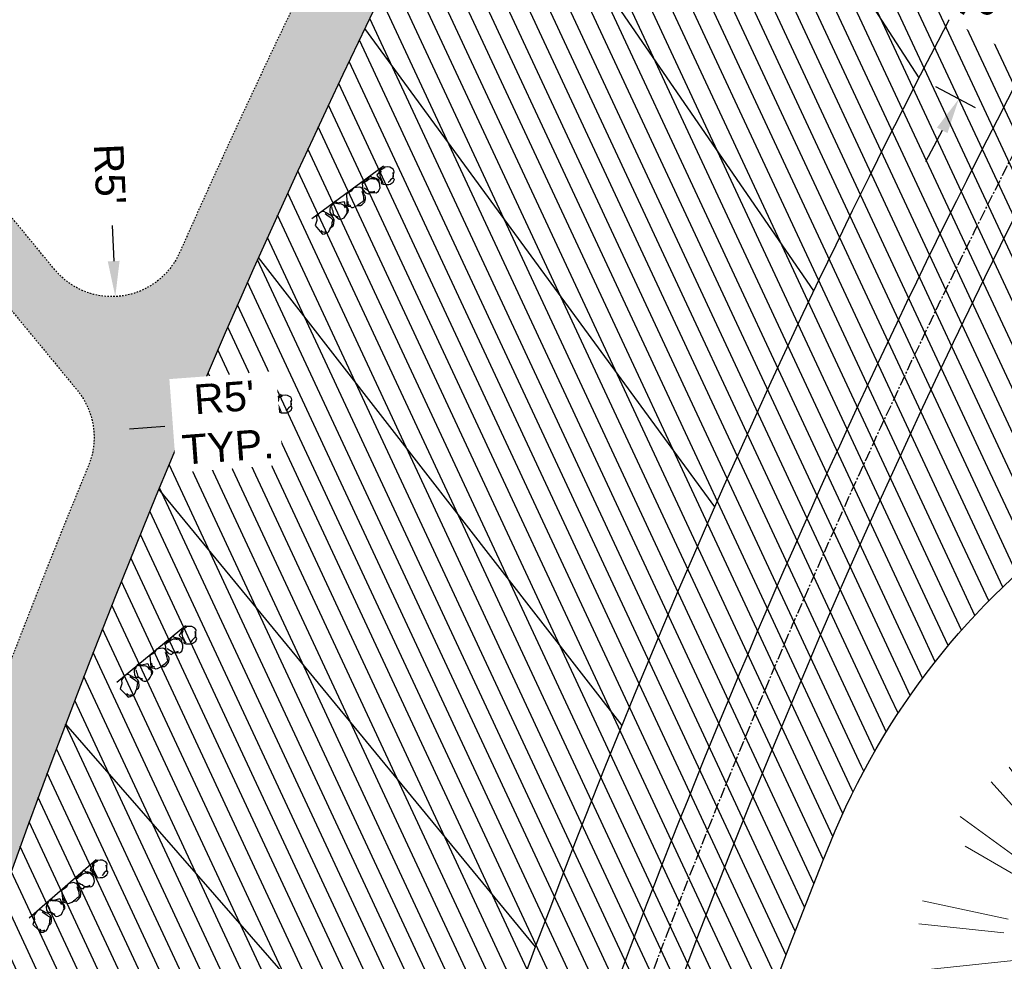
# Model space of a CAD drawing. Header units: feet. Extents: x 1133447 to 1140710, y 647622 to 649877.
# Tile 34 of 84: x 1134536 to 1134603, y 648955 to 649019. Entities that reach past the tile are written whole.
import ezdxf
from ezdxf.lldxf.tags import DXFTag

# ---------------------------------------------------------------- set-up
doc = ezdxf.new("R2010")
doc.units = ezdxf.units.FT
doc.header["$MEASUREMENT"] = 0
doc.linetypes.add('CENTER2', pattern=[1.125, 0.75, -0.125, 0.125, -0.125])
doc.linetypes.add('RAD', pattern=[0.13, 0.08, -0.05])
for name, color, linetype in [('-BARRIERROCK', 6, 'Continuous'), ('C-PRKG-ASPH', 8, 'Continuous'), ('C-PRKG-STRP', 136, 'Continuous'), ('C-PRKG-WHEL-STOP', 9, 'Continuous'), ('C-ROAD-ASPHALT', 1, 'Continuous'), ('C-ROAD-CNTR', 1, 'CENTER2'), ('C-SWLK-GRVL', 6, 'RAD'), ('C-SWLK-GRVL-PATT', 8, 'Continuous'), ('C-UTIL-WATER-MEP', 7, 'WATER (.5x)'), ('G-TEXT-ST02', 2, 'Continuous'), ('G-XREF', 7, 'Continuous'), ('L-BARRIERROCK', 6, 'Continuous')]:
    doc.layers.add(name, color=color, linetype=linetype)
doc.layers.add('V-SITE-VEGE', color=8, linetype='Continuous', lineweight=18)
doc.styles.add('Normal', font='arial.ttf', dxfattribs={"height": 0.1})
doc.styles.get("Standard").update_dxf_attribs({"font": 'arial.ttf'})
tags = doc.linetypes.add('WATER (.5x)', pattern='A,0.75,-0.2,["W",Standard,S=0.08,R=0,X=-0.1,Y=-0.04],-0.05', length=1).pattern_tags.tags
tags[6] = DXFTag(74, 10)
doc.dimstyles.new('Plan', dxfattribs={"dimscale": 20, "dimtxt": 0.1, "dimasz": 0.12, "dimexe": 0.0625, "dimexo": 0.0625, "dimgap": 0.08, "dimtad": 0, "dimdec": 0, "dimzin": 0, "dimdsep": 46, "dimtxsty": 'Normal', "dimcen": 0, "dimclrd": 256, "dimclre": 256, "dimclrt": 256, "dimaunit": 1, "dimadec": 4, "dimazin": 0, "dimtfac": 1, "dimtdec": 0, "dimtofl": 0, "dimtmove": 0, "dimatfit": 3, "dimfxl": 1, "dimtfill": 1, "dimtolj": 1, "dimtzin": 0, "dimlwd": -1, "dimlwe": -1, "dimarcsym": 0})
pattern_1 = [(115, (0, 0), (-1.132884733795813, -0.5282728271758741), [])]

# ---------------------------------------------------------------- blocks, each defined once
blk = doc.blocks.new('V-SITE-VEGE-Coniferious Tree 2')
at = {"color": 0, "linetype": 'ByBlock'}
for p, q in [((-0.0574950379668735, 0.2703678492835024), (-0.1039851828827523, 0.4890788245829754)), ((-0.0003172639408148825, 0.0025937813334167), (-0.05229705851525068, 0.4972664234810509)), ((-3.601054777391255e-05, 0.2219193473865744), (-3.601054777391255e-05, 0.5000060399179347)), ((0.02890183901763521, 0.2753366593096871), (0.05222503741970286, 0.4972664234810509)), ((0.0571938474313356, 0.2692740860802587), (0.1039131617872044, 0.4890788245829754)), ((-0.06264093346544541, 0.1926377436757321), (-0.1545378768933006, 0.4755369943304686)), ((-0.1460065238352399, 0.2528363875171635), (-0.2500390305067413, 0.4330260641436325)), ((0.06850648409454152, 0.2109817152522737), (0.1382469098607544, 0.425630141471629)), ((0.139142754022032, 0.2410654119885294), (0.2499670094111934, 0.4330260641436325)), ((-0.07913071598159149, 0.1088658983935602), (-0.2939353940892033, 0.4045257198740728)), ((0.1868724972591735, 0.2572635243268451), (0.2938633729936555, 0.4045257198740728)), ((-0.1756943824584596, 0.1950752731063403), (-0.3346129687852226, 0.3715878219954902)), ((0.09777767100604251, 0.108636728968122), (0.3345409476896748, 0.3715878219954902)), ((-0.2201011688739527, 0.1598873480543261), (-0.4045617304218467, 0.2938993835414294)), ((0.1919663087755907, 0.1728666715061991), (0.3115823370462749, 0.2805763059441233)), ((0.2487690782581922, 0.143647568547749), (0.4329900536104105, 0.2500030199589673)), ((-0.2844040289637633, 0.1641894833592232), (-0.393144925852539, 0.2269610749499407)), ((0.2658942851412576, 0.1183972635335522), (0.4567507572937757, 0.2033670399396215)), ((-0.0009318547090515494, -0.0006770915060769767), (0.2349564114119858, 0.1707208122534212)), ((-0.2961437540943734, 0.06292784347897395), (-0.4891148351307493, 0.1039491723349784)), ((-0.01992166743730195, 0.008854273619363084), (-0.2318825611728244, 0.1032199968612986)), ((0.2872695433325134, 0.06106323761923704), (0.3884790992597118, 0.08257391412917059)), ((-0.3060292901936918, 0.03215663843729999), (-0.4973024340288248, 0.05226104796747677)), ((0.173080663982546, 0.01818771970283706), (0.497230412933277, 0.05226104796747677)), ((0.3024988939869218, 0), (0.4999700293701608, 0)), ((0.01849546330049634, -0.008260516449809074), (0.2719985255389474, -0.1211160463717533)), ((-0.2182782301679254, -0.02292736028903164), (-0.4973024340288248, -0.05226104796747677)), ((-0.02300503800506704, -0.02554197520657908), (-0.2137781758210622, -0.2373882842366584)), ((-0.302185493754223, -0.0642195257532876), (-0.4891148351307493, -0.1039491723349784)), ((0.2936342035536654, -0.06241742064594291), (0.4274066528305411, -0.09084484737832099)), ((0.2891445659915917, -0.09395946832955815), (0.4755009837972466, -0.1545018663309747)), ((-0.2881436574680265, -0.1282723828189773), (-0.4568227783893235, -0.2033670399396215)), ((-0.1320480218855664, -0.1188660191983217), (-0.3716238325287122, -0.3345769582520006)), ((0.1143820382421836, -0.1271057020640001), (0.2718110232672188, -0.301920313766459)), ((0.04781873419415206, -0.1473038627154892), (0.1192466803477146, -0.3671294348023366)), ((0.2555295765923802, -0.1475434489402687), (0.4329900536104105, -0.2500030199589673)), ((-0.254528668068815, -0.1848980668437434), (-0.4045617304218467, -0.2938993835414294)), ((0.2253521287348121, -0.2029399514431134), (0.3715518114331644, -0.3345769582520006)), ((0.1688618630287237, -0.2324611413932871), (0.2938633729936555, -0.4045257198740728)), ((-0.1842986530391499, -0.2536176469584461), (-0.2766747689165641, -0.3807650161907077)), ((0.1131111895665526, -0.2541280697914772), (0.2033310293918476, -0.4567867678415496)), ((-0.1213812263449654, -0.2725449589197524), (-0.1855903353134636, -0.4167758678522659)), ((-0.09098502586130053, -0.2799408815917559), (-0.1545378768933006, -0.4755369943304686)), ((-0.02966136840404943, -0.2817638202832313), (-0.04434904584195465, -0.4216092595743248)), ((-3.601054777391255e-05, -0.2817638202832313), (-3.601054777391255e-05, -0.5000060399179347)), ((0.06104806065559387, -0.2873055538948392), (0.1039131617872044, -0.4890788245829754))]:
    blk.add_line(p, q, dxfattribs=at)
blk.add_circle((-3.601054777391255e-05, 0), 0.02083358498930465)
blk = doc.blocks.new('C_XBASE-PACTOLA_02403811')
at = {"layer": 'V-SITE-VEGE', "xscale": 29.99963760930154, "yscale": 29.99963760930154, "zscale": 29.99963760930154}
blk.add_blockref('V-SITE-VEGE-Coniferious Tree 2', (1134611.771, 648955.961), dxfattribs=at)
blk = doc.blocks.new("3'_BarrierRock")
at = {"layer": '-BARRIERROCK', "flags": 128}
for points in [[(7.788745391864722, -10.83599130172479), (15.37584164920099, -7.013299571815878), (15.29339322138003, 5.772875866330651), (15.53940092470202, 11.48821756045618), (12.61293536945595, 13.25443124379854), (9.559602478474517, 14.020650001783), (7.896299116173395, 15.17149251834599), (5.0074623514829, 15.27774238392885), (1.184128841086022, 13.5566322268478), (-1.773717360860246, 12.30032189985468), (-4.668762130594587, 12.49504304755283), (-6.532605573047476, 12.75826500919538), (-9.693894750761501, 10.83101043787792), (-13.81968260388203, 6.597990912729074), (-15.03526147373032, 2.502188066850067), (-15.26967657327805, -0.6090469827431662), (-14.52306864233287, -2.735788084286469), (-13.24140319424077, -4.423817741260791), (-11.73157866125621, -10.28614114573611), (-10.431383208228, -14.56568854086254), (-7.82677889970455, -16.37545728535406), (-5.721542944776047, -17.40100748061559), (3.706213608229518, -16.32156577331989), (7.788745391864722, -10.83599130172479)], [(-9.711106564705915, -10.39331387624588), (-10.5300777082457, -7.445199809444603), (-11.71742566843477, -0.8881917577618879), (-11.78460385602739, 1.381934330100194), (-12.21957472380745, 2.822567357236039), (-12.05729048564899, 4.284038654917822), (-10.69748708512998, 6.20744678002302), (-9.49682440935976, 7.089662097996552), (-8.10341169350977, 7.878026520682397), (-6.436167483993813, 9.303217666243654), (-4.026830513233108, 11.00878191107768), (-1.773717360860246, 12.30032189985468)], [(8.960381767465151, 12.60775377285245), (12.36066444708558, 11.15115335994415), (13.19341137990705, 9.417106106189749), (13.26279921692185, 7.683076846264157), (13.26279921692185, 5.810297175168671)]]:
    blk.add_lwpolyline(points, dxfattribs=at)
blk = doc.blocks.new("5'_BarrierRock")
at = {"layer": 'L-BARRIERROCK', "flags": 128}
for points in [[(3.796977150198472, 25.21031587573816), (-3.971151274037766, 23.41838866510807), (-10.84293678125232, 21.02912666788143), (-17.7147222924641, 19.53586684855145), (-22.19627771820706, 16.54930863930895), (-24.28770915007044, 10.27760197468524), (-26.0803419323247, 0.1233349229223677), (-25.48279766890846, -2.863184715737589), (-26.97668484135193, -7.044335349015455), (-29.06806322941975, -9.732226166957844), (-29.36686187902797, -13.31608058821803), (-11.14168239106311, -24.66494006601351), (-9.05030400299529, -29.74205430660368), (-9.05030400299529, -31.53398151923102), (-8.751505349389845, -33.62457612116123), (-1.87971984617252, -34.52053972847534), (7.680988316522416, -31.83264891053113), (16.04666099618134, -30.04072169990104), (19.63192655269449, -27.3528308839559), (27.10125632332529, -18.69186222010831), (28.89388910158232, -9.433597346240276), (24.11353502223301, -5.551075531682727), (22.02210359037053, 1.616633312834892), (21.42455933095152, 6.096412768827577), (20.82701507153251, 11.17356558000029), (21.12581372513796, 15.05604882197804), (19.03438229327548, 18.63990324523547), (15.15031808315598, 22.22375766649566), (3.796977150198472, 25.21031587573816)], [(-24.28770915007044, -3.759148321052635), (-24.28770915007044, 1.317965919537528), (-22.19627771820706, 8.187007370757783), (-18.61101215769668, 13.26412161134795), (-14.42820234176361, 18.04260703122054), (-11.44048104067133, 19.83453424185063)], [(-20.40364493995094, 4.603152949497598), (-21.8975321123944, -2.56455589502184), (-21.29998785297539, -6.447039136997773), (-20.40364493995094, -9.433597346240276), (-17.11717803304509, -15.70534258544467), (-12.93431516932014, -18.99052961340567), (-6.958872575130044, -26.75553466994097), (-5.46498540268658, -29.44342548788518), (-3.373607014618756, -30.63801791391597), (-1.87971984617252, -30.63801791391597)], [(17.54049512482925, 10.8748981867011), (21.62729471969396, 1.526720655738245), (22.61964785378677, -6.148371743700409), (17.24174951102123, -14.21204419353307), (15.44911673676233, -18.39319482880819), (13.35768530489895, -22.87301285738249), (12.1625967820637, -25.56090367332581)]]:
    blk.add_lwpolyline(points, dxfattribs=at)
blk = doc.blocks.new('Wheel_Stop')
at = {"layer": 'Defpoints'}
blk.add_line((-35.99999999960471, 6.749999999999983), (36, 6.749999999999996), dxfattribs=at)
at = {"layer": 'L-BARRIERROCK'}
for name, p, xscale, yscale, zscale, rotation in [("3'_BarrierRock", (2.711236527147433, -1.001804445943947), 0.4999999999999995, 0.4999999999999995, 0.4999999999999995, 145.0722838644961), ("5'_BarrierRock", (19.27620131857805, -0.7989231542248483), 0.25, 0.25, 0.25, 225.0722838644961), ("5'_BarrierRock", (33.95408758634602, -0.1712785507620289), 0.2499999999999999, 0.2499999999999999, 0.2499999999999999, 307.3245524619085), ("3'_BarrierRock", (-29.38382167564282, -2.169359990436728), 0.4999999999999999, 0.4999999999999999, 0.4999999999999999, 185.0722838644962), ("5'_BarrierRock", (-14.1621457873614, -1.887886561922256), 0.25, 0.25, 0.25, 185.0722838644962)]:
    blk.add_blockref(name, p, dxfattribs=dict(at, xscale=xscale, yscale=yscale, zscale=zscale, rotation=rotation))
blk = doc.blocks.new('C_PBASE-PACTOLA_02403811')
at = {"layer": 'C-PRKG-STRP', "flags": 128}
for points in [[(1134596.868322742, 649014.628798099), (1134575.146599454, 649048.2169919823)], [(1134589.767500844, 649000.252358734), (1134567.089669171, 649033.2025633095)], [(1134583.082683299, 648985.677829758), (1134559.467469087, 649017.9628369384)], [(1134576.819389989, 648970.9172458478), (1134552.28629311, 649002.510396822)], [(1134570.982792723, 648955.9827953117), (1134545.552070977, 648986.8580025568)], [(1134565.577710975, 648940.8868100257), (1134539.27036336, 648971.0185788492)]]:
    blk.add_lwpolyline(points, dxfattribs=at)
at = {"layer": 'C-ROAD-ASPHALT'}
blk.add_lwpolyline([(1134601.857481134, 649091.7855040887, 0.06474752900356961), (1134533.446357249, 648955.005204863, 0.06474752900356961)], format="xyb", dxfattribs=at)
blk.add_lwpolyline([(1134633.649625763, 648994.1535019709), (1134723.234794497, 649000.6014174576, -0.3003133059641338), (1134907.703644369, 648897.0203221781), (1134943.5624042, 648827.4079753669, -0.2429416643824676), (1134943.472635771, 648735.6471404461, -0.01448214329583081), (1134938.281078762, 648725.8872446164), (1134902.771388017, 648660.9021647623, -0.1112368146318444), (1134861.541195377, 648614.0501326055), (1134757.483908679, 648538.5664206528, 0.1783965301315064), (1134706.299016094, 648462.144128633, -0.4786295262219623), (1134656.994557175, 648438.877100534, -0.1281532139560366), (1134626.710174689, 648464.732186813), (1134623.062749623, 648469.9579645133, -0.1042089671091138), (1134584.046954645, 648561.8052956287), (1134566.403948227, 648651.5934078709, -0.01381007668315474), (1134561.903038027, 648678.391101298), (1134552.825444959, 648743.3771249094, -0.09433329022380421), (1134558.209758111, 648852.4537669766), (1134566.77306571, 648887.8397463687, -0.03644235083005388), (1134590.864287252, 648962.9741265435, -0.2864198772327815)], format="xyb", close=True, dxfattribs=at)
at = {"layer": 'C-ROAD-CNTR', "flags": 128}
blk.add_lwpolyline([(1134682.815781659, 648422.2458494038), (1134669.21986276, 648425.8462855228, -0.1774687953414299), (1134620.150062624, 648460.1534391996), (1134616.502637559, 648465.3792168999, -0.1042089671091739), (1134576.197064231, 648560.2628234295), (1134558.554057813, 648650.0509356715, -0.01381007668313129), (1134553.979962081, 648677.2843639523), (1134544.902369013, 648742.2703875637, -0.09433329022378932), (1134550.434197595, 648854.3354307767), (1134558.997505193, 648889.7214101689, -0.1428635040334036), (1134712.374228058, 649156.8312964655), (1134786.199238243, 649227.8108874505, -0.04164346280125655), (1134812.006441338, 649248.7876063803), (1134833.030879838, 649263.1487701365, -0.2654684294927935), (1134926.96397912, 649270.7084407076), (1134949.260464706, 649260.2481514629, -0.03670103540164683), (1135013.162783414, 649224.3333579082), (1135075.321908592, 649183.1273199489, -0.3025232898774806), (1135105.389164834, 649111.5845632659), (1135099.687602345, 649081.8875520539, -0.04927264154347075), (1135094.100293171, 649063.036833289), (1135036.844839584, 648922.3955038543, -0.009218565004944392), (1135029.58001939, 648905.4517031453), (1134962.363987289, 648756.3352782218, -0.01915469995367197), (1134945.301367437, 648722.0511597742), (1134909.791676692, 648657.06607992, -0.111236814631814), (1134866.238656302, 648607.5744966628), (1134762.181369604, 648532.0907847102, 0.3229446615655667), (1134716.395894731, 648393.2215671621), (1134719.721086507, 648382.7059234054, -0.1714240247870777), (1134715.287797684, 648249.5554414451), (1134707.163513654, 648228.7837741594, -0.02272318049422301), (1134688.713657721, 648187.2766264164, 0.05045028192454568), (1134653.344169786, 648094.1277041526)], format="xyb", dxfattribs=at)
at = {"layer": 'C-SWLK-GRVL', "flags": 128}
for points in [[(1134515.801917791, 648989.2004602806), (1134528.51809844, 648999.6742896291, -0.4142135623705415), (1134535.556339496, 648998.9937289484), (1134540.042125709, 648993.5475768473, -0.2768597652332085), (1134540.804653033, 648988.4614401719, 0.01548046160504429), (1134527.749382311, 648953.8208523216, -0.124350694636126), (1134521.070339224, 648943.5569414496), (1134506.572578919, 648930.1459899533, 0.03970333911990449), (1134501.197764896, 648924.3178464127), (1134494.136157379, 648915.3233278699, -0.3346006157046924), (1134482.502472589, 648912.2356799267), (1134448.93629179, 648925.8904717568, -0.4109328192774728), (1134443.399896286, 648938.8174027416), (1134444.835329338, 648942.4625679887, 0.2500295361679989), (1134442.677586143, 648961.1639925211, -0.1364820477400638), (1134439.167762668, 648971.2919705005), (1134436.920544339, 649007.3117520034, -0.1651222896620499), (1134453.759212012, 649069.3634849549), (1134474.286828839, 649099.8716937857, -0.494522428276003), (1134521.882953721, 649102.7313442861), (1134533.498860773, 649089.2796134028, 0.04491381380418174), (1134546.38631418, 649076.8146462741, -0.3543479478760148), (1134550.337651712, 649058.3434381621), (1134549.784071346, 649057.2545665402, -0.4060480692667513), (1134546.132100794, 649055.2149796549), (1134537.86765222, 649057.4319270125, -0.02700540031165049), (1134533.661234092, 649058.8076071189)], [(1134532.214487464, 649055.0784082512, 0.02700540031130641), (1134536.831287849, 649053.5685154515), (1134561.733475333, 649046.8884764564, -0.4814585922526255), (1134564.858818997, 649039.7232892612, 0.01714879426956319), (1134546.955673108, 649002.8315541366, -0.5577430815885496), (1134538.525775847, 649001.6801662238), (1134525.708618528, 649017.2413599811, 0.1409930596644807), (1134517.046960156, 649023.188170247), (1134514.52895483, 649024.0268438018)]]:
    blk.add_lwpolyline(points, format="xyb", dxfattribs=at)
at = {"layer": 'C-UTIL-WATER-MEP', "flags": 128}
for points in [[(1134713.292159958, 648416.2441137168), (1134669.731849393, 648427.7796426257, -0.1774687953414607), (1134621.79009064, 648461.2981261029), (1134618.142665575, 648466.5239038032, -0.1042089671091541), (1134578.159536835, 648560.6484414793), (1134560.516530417, 648650.4365537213, -0.01381007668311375), (1134555.960731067, 648677.5610482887), (1134546.883138, 648742.5470719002, -0.09433329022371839), (1134552.378087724, 648853.8650148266), (1134560.941395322, 648889.2509942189, -0.1428635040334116), (1134713.760384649, 649155.3895718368), (1134787.585394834, 649226.3691628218, -0.04164346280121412), (1134813.134525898, 649247.1361145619), (1134834.158964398, 649261.4972783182, -0.2654684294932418), (1134926.114524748, 649268.8977979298), (1134948.411010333, 649258.437508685, -0.03670103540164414), (1135012.057719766, 649222.6663743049), (1135074.216844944, 649181.4603363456, -0.302523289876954), (1135103.425036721, 649111.961658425), (1135097.723474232, 649082.264647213, -0.04927264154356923), (1135092.247911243, 649063.7909428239), (1135034.992457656, 648923.1496133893, -0.009218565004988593), (1135027.756696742, 648906.273587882), (1134960.540664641, 648757.1571629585, -0.01915469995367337), (1134943.546295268, 648723.0101809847), (1134908.036604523, 648658.0251011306, -0.1112368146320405), (1134865.064291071, 648609.1934056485), (1134761.007004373, 648533.7096936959, 0.1574684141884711), (1134714.965670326, 648470.6755079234, 0.1574684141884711)], [(1134709.845560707, 648413.0189530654), (1134668.707876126, 648423.9129284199, -0.1774687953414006), (1134618.510034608, 648459.0087522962), (1134614.862609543, 648464.2345299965, -0.1042089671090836), (1134574.234591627, 648559.8772053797), (1134556.591585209, 648649.6653176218, -0.01381007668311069), (1134551.999193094, 648677.0076796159), (1134542.921600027, 648741.9937032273, -0.09433329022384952), (1134548.490307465, 648854.8058467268), (1134557.053615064, 648890.191826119, -0.0889232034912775), (1134635.562402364, 649068.4731093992, -0.07678502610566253)]]:
    blk.add_lwpolyline(points, format="xyb", dxfattribs=at)
at = {"layer": 'Defpoints'}
blk.add_lwpolyline([(1134557.394969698, 648914.8990641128, -0.07364263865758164), (1134625.196538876, 649063.660236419, -0.06474752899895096)], format="xyb", dxfattribs=at)
at = {"layer": 'C-PRKG-WHEL-STOP'}
for p, xscale, yscale, zscale, rotation in [((1134558.639102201, 649006.4603086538), 0.08333333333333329, 0.08333333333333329, 0.08333333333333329, 36.18400362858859), ((1134551.788765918, 648990.9888164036), 0.08333333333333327, 0.08333333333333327, 0.08333333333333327, 37.83048766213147), ((1134545.385794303, 648975.3268837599), 0.0833333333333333, 0.0833333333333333, 0.0833333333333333, 39.47697169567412), ((1134539.435474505, 648959.4874433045), 0.08333333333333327, 0.08333333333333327, 0.08333333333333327, 41.12345572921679)]:
    blk.add_blockref('Wheel_Stop', p, dxfattribs=dict(at, xscale=xscale, yscale=yscale, zscale=zscale, rotation=rotation))
blk = doc.blocks.new('C_PHTCH-PACTOLA_02403811')
at = {"layer": 'C-PRKG-ASPH'}
h = blk.add_hatch(dxfattribs=at)
h.set_pattern_fill('ANSI31', color=256, scale=10, angle=70)
h.set_pattern_definition(pattern_1)
edge = h.paths.add_edge_path(flags=16)
edge.add_arc((1135093.567290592, 648760.3570235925), 541.9999999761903, 143.5703577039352, 153.2664360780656, ccw=False)
edge.add_arc((1135093.567290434, 648760.3570237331), 541.9999997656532, 133.8742793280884, 143.5703577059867, ccw=False)
edge.add_line((1134717.918854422, 649151.0643979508), (1134791.743864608, 649222.0439889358))
edge.add_arc((1134924.814897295, 649083.6384245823), 191.9999999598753, 124.33581191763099, 133.8742793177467, ccw=False)
edge.add_line((1134816.518779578, 649242.1816391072), (1134837.543218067, 649256.5428028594))
edge.add_arc((1134886.614896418, 649184.7029087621), 87.00000000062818, 64.86660358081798, 124.33581191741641, ccw=False)
edge.add_line((1134923.566161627, 649263.4658695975), (1134945.862647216, 649253.0055803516))
edge.add_arc((1134736.896871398, 648807.5874571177), 491.9999999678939, 56.45911934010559, 64.86660355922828, ccw=False)
edge.add_line((1135008.742528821, 649217.6654234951), (1135070.901654, 649176.4593855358))
edge.add_arc((1135036.644680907, 649124.7828938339), 62.00000000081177, -10.868034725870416, 56.45911933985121, ccw=False)
edge.add_line((1135097.532652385, 649113.0929439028), (1135091.831089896, 649083.3959326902))
edge.add_arc((1135001.481196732, 649100.7423100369), 92.00000001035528, 337.8486329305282, 349.13196525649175, ccw=False)
edge.add_line((1135086.690765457, 649066.0532714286), (1135029.43531187, 648925.4119419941))
edge.add_arc((1134573.749357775, 649110.9228871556), 491.9999995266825, 335.73595333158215, 337.84863296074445, ccw=False)
edge.add_line((1135022.286728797, 648908.7392420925), (1134970.105907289, 648792.9779079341))
edge.add_line((1134970.105907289, 648792.9779079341), (1134955.070696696, 648759.622817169))
edge.add_arc((1134506.533324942, 648961.8064625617), 492.0000003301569, 331.3465562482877, 335.7359533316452, ccw=False)
edge.add_line((1134938.281078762, 648725.8872446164), (1134902.771388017, 648660.9021647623))
edge.add_arc((1134778.161263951, 648728.9926705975), 142.0000000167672, 305.95733191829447, 331.34655630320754, ccw=False)
edge.add_line((1134861.541195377, 648614.0501326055), (1134757.483908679, 648538.5664206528))
edge.add_arc((1134835.579196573, 648430.9089730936), 133.0000000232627, 125.9573319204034, 166.4171722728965)
edge.add_arc((1134672.277915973, 648470.363906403), 35.00000000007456, 244.10855969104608, 346.41717227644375, ccw=False)
edge.add_arc((1134691.461854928, 648509.9128519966), 78.95614352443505, 214.9055155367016, 244.1168481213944, ccw=False)
edge.add_line((1134626.710174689, 648464.732186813), (1134623.062749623, 648469.9579645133))
edge.add_arc((1134821.506139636, 648608.4650796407), 241.9999999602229, 191.1167612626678, 214.9138039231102, ccw=False)
edge.add_line((1134584.046954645, 648561.8052956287), (1134566.403948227, 648651.5934078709))
edge.add_arc((1135049.172208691, 648746.4554480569), 491.9999999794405, 187.9519260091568, 191.1167612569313, ccw=False)
edge.add_line((1134561.903038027, 648678.391101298), (1134552.825444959, 648743.3771249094))
edge.add_arc((1134842.017716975, 648783.7730382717), 292.0000000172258, 166.3961174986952, 187.9519260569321, ccw=False)
edge.add_line((1134558.209758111, 648852.4537669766), (1134566.77306571, 648887.8397463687))
edge.add_arc((1135093.567290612, 648760.357023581), 542.0000000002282, 158.0478401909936, 166.396117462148, ccw=False)
edge.add_arc((1135093.567290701, 648760.357023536), 542.0000000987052, 153.2664360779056, 158.0478401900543, ccw=False)
edge = h.paths.add_edge_path()
edge.add_line((1134664.934415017, 648091.0186503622), (1134641.753924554, 648097.236757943))
edge.add_arc((1135131.441785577, 647965.8792352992), 506.9999999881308, 154.1154939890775, 164.9840567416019, ccw=False)
edge.add_arc((1135131.44177555, 647965.8792402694), 506.9999887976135, 153.4314984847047, 154.115493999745, ccw=False)
edge.add_arc((1134241.513528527, 648410.9103548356), 488.0000000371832, 333.4314984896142, 338.6383717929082)
edge.add_line((1134695.987914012, 648233.1548120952), (1134704.112198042, 648253.9264793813))
edge.add_arc((1134529.027803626, 648322.4060737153), 188.0000000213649, 338.6383717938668, 377.1954705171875)
edge.add_arc((1134651.306425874, 648360.2470375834), 60.00000000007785, 17.1954705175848, 74.97265706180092)
edge.add_line((1134666.863224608, 648418.1951696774), (1134661.500576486, 648419.8056636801))
edge.add_arc((1134691.489318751, 648509.9450223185), 94.99699278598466, 223.9418846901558, 251.5980721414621, ccw=False)
edge.add_arc((1134691.535842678, 648509.9839590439), 95.05751145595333, 214.9165962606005, 223.9393241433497, ccw=False)
edge.add_line((1134613.590003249, 648455.5746160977), (1134609.942525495, 648460.8004692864))
edge.add_arc((1134821.506139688, 648608.4650796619), 258.0000000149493, 191.1167612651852, 214.9138039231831, ccw=False)
edge.add_line((1134568.347173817, 648558.7203512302), (1134550.704167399, 648648.5084634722))
edge.add_arc((1135049.172208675, 648746.4554480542), 507.9999999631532, 187.9519260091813, 191.1167612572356, ccw=False)
edge.add_line((1134546.056886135, 648676.177626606), (1134536.979293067, 648741.163650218))
edge.add_arc((1134842.01771694, 648783.7730382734), 307.9999999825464, 166.3961174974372, 187.9519260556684, ccw=False)
edge.add_line((1134542.658637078, 648856.2170945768), (1134551.221944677, 648891.6030739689))
edge.add_arc((1135093.567290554, 648760.3570237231), 557.9999999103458, 163.9213237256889, 166.3961174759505, ccw=False)
edge.add_arc((1134538.177323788, 648920.4382053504), 19.99999999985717, 343.9213237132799, 402.7699397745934)
edge.add_line((1134552.859048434, 648934.0193305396), (1134533.446357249, 648955.005204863))
edge.add_arc((1135093.567290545, 648760.3570234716), 592.9783928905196, 146.0187423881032, 160.8370986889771, ccw=False)
edge.add_line((1134601.857481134, 649091.7855040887), (1134616.582948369, 649064.0343807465))
edge.add_arc((1134620.999668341, 649066.3780071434), 5.000000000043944, 207.9515834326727, 327.0740857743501)
edge.add_arc((1135093.567290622, 648760.3570235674), 558.0000000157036, 133.8742793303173, 147.0740857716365, ccw=False)
edge.add_line((1134706.829601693, 649162.5981949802), (1134780.654611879, 649233.5777859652))
edge.add_arc((1134924.814897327, 649083.6384245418), 208.0000000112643, 124.3358119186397, 133.8742793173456, ccw=False)
edge.add_line((1134807.494103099, 649255.3935736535), (1134828.518541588, 649269.7547374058))
edge.add_arc((1134886.614896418, 649184.7029087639), 102.9999999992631, 64.86660357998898, 124.33581191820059, ccw=False)
edge.add_line((1134930.361796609, 649277.9510118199), (1134952.658282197, 649267.4907225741))
edge.add_arc((1134736.896871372, 648807.5874570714), 508.0000000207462, 56.4591193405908, 64.86660355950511, ccw=False)
edge.add_line((1135017.583038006, 649231.0012923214), (1135079.742163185, 649189.7952543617))
edge.add_arc((1135036.644680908, 649124.782893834), 77.99999999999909, -10.868034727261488, 56.45911934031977, ccw=False)
edge.add_line((1135113.245677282, 649110.0761826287), (1135107.544114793, 649080.3791714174))
edge.add_arc((1135001.481196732, 649100.7423100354), 108.0000000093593, 337.84863293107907, 349.131965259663, ccw=False)
edge.add_line((1135101.509820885, 649060.0203951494), (1135044.254367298, 648919.3790657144))
edge.add_arc((1134573.749357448, 649110.9228872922), 507.9999998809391, 335.7359533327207, 337.84863295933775, ccw=False)
edge.add_line((1135036.873309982, 648902.1641641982), (1134969.657277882, 648753.0477392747))
edge.add_arc((1134506.53332524, 648961.8064624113), 507.9999999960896, 331.346556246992, 335.73595333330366, ccw=False)
edge.add_line((1134952.321656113, 648718.215074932), (1134916.811965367, 648653.2299950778))
edge.add_arc((1134778.161263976, 648728.9926705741), 157.9999999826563, 305.9573319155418, 331.3465563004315, ccw=False)
edge.add_line((1134870.936117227, 648601.0988607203), (1134766.878830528, 648525.6151487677))
edge.add_arc((1134835.579196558, 648430.9089731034), 117.0000000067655, 125.9573319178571, 162.264860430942)
edge.add_arc((1134752.713885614, 648457.4106757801), 29.99999999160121, 162.264860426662, 196.8024120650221)
edge.add_arc((1134835.579196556, 648430.9089731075), 113.0000000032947, 170.9217318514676, 197.5476736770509)
edge.add_line((1134727.837491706, 648396.8395581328), (1134731.162683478, 648386.3239143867))
edge.add_arc((1134529.027802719, 648322.4060734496), 212.0000009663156, 11.340079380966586, 17.54767372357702, ccw=False)
edge.add_arc((1134529.055568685, 648322.403813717), 211.9732215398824, -20.64909134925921, 11.342153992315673, ccw=False)
edge.add_arc((1134759.869013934, 648235.3149369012), 34.72371615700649, 159.1871917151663, 239.4135572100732)
edge.add_line((1134742.200276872, 648205.422593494), (1134709.513, 648185.696))
edge.add_line((1134709.513, 648185.696), (1134698.996135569, 648181.0065459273))
edge.add_arc((1135131.441785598, 647965.8792352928), 483.0000000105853, 153.5511843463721, 164.9840567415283)
h = blk.add_hatch(dxfattribs=at)
h.set_pattern_fill('ANSI31', color=256, scale=10, angle=70)
h.set_pattern_definition(pattern_1)
edge = h.paths.add_edge_path()
edge.add_arc((1134528.118781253, 648951.5747513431), 468.1169545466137, 332.7082799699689, 335.7919468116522)
edge.add_line((1134955.070696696, 648759.622817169), (1134970.105907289, 648792.9779079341))
edge.add_arc((1134854.663832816, 648781.6144823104), 116.0000000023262, 5.621742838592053, 27.25393242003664)
edge.add_line((1134957.786175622, 648834.7349342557), (1134921.92741579, 648904.3472810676))
edge.add_arc((1134737.018387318, 648809.0968155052), 208.0000000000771, 27.25393242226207, 94.11677930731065)
edge.add_line((1134722.086161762, 649016.5601342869), (1134632.500993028, 649010.1122188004))
edge.add_arc((1134637.239103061, 648944.282511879), 66.00000000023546, 94.1167793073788, 114.8502392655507)
edge.add_arc((1135093.567290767, 648760.3570235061), 542.000000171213, 153.2664360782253, 158.047840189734)
edge.add_arc((1134637.23910306, 648944.2825118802), 49.99999999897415, 94.11677930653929, 158.0478401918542, ccw=False)
edge.add_line((1134633.649625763, 648994.1535019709), (1134723.234794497, 649000.6014174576))
edge.add_arc((1134737.018387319, 648809.0968155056), 191.9999999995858, 27.25393242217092, 94.1167793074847, ccw=False)
edge.add_line((1134907.703644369, 648897.0203221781), (1134943.5624042, 648827.4079753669))
edge.add_arc((1134854.663832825, 648781.6144823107), 99.99999999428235, -26.539358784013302, 27.253932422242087, ccw=False)
at = {"layer": 'C-SWLK-GRVL-PATT'}
h = blk.add_hatch(dxfattribs=at)
h.set_pattern_fill('GRAVEL', color=256, scale=5)
h.set_pattern_definition([(228.012787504, (3.6, 5), (-40.00000000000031, -45.00000000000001), [0.67268, -66.5954402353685]), (184.969740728, (3.15, 4.5), (59.99999999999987, 5.000000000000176), [1.15434, -114.27962380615]), (132.510447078, (2, 4.4), (50.00000000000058, -54.99999999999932), [0.8139400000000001, -80.5801629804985]), (267.273689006, (0.05, 3.15), (5.000000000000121, 100.0000000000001), [1.05119, -104.067790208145]), (292.833654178, (0, 2.1), (-24.99999999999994, 60.00000000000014), [1.030775, -102.0468656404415]), (357.273689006, (0.4, 1.15), (-100.0000000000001, 5.000000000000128), [1.05119, -104.067790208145]), (37.6942404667, (1.45, 1.1), (-64.99999999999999, -49.99999999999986), [1.390145, -137.62424274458]), (72.2553283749, (2.55, 1.95), (35.00000000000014, 110), [1.31244, -129.9316074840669]), (121.429565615, (2.95, 3.2), (-40.0000000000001, 64.99999999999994), [1.05475, -104.420365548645]), (175.236358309, (2.4, 4.1), (54.99999999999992, -5.00000000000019), [1.20416, -59.0038128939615]), (222.397437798, (1.2, 4.2), (-59.99999999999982, -54.99999999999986), [1.55724, -154.1668750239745]), (138.814074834, (5, 3.1), (-35.00000000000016, 30), [0.5315049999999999, -52.61922406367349]), (171.46923439, (4.600000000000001, 3.45), (64.99999999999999, -9.999999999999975), [1.011185, -100.107557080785]), (225, (3.6, 3.6), (-5.551115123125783e-16, -4.999999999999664), [0.707105, -6.3639628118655]), (203.198590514, (3.25, 4.2), (24.99999999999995, 9.999999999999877), [0.38079, -37.6980755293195]), (291.801409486, (2.9, 4.050000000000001), (-4.99999999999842, 15.00000000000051), [0.538515, -26.3873090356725]), (30.96375653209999, (3.1, 3.55), (15.00000000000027, 9.999999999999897), [0.874645, -28.2801144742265]), (161.565051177, (3.85, 4), (10.00000000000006, -4.999999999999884), [0.632455, -15.178933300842]), (16.389540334, (0, 4.050000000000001), (49.99999999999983, 15.00000000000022), [0.886, -87.714225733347]), (70.3461759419, (0.8500000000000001, 4.3), (-20.0000000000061, -55.00000000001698), [0.7433049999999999, -73.58703873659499]), (293.198590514, (3.85, 5), (-9.999999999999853, 24.99999999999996), [0.761575, -37.3172905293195]), (343.610459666, (4.149999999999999, 4.3), (-49.99999999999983, 15.00000000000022), [0.8859999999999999, -87.71422573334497]), (339.44395478, (0, 0.95), (-25.00000000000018, 10.00000000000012), [0.8543999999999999, -41.86561872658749]), (294.775140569, (0.8, 0.65), (-25.00000000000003, 55.00000000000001), [0.71589, -70.87321531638]), (66.8014094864, (3.9, 0), (9.999999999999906, 24.99999999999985), [0.761575, -37.3172905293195]), (17.3540246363, (4.2, 0.7000000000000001), (-64.99999999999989, -19.99999999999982), [0.838155, -82.97711807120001]), (69.44395478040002, (1.45, 0), (-10.00000000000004, -24.99999999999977), [0.4272, -42.29281872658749]), (101.309932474, (3.6, 0), (-4.999999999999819, 20.00000000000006), [0.25495, -25.240147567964]), (165.963756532, (3.55, 0.25), (14.99999999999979, -5.000000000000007), [1.030775, -19.5847531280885]), (186.009005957, (2.55, 0.5), (50.00000000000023, 4.999999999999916), [0.9552499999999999, -94.56961587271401]), (303.690067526, (3.1, 3.1), (-4.999999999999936, 9.999999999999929), [0.7211099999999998, -17.30664637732]), (353.157226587, (3.5, 2.5), (85.00000000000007, -10.00000000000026), [1.25897, -124.6378131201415]), (60.9453959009, (4.75, 2.35), (-19.99999999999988, -34.99999999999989), [0.51478, -50.963370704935]), (90, (5, 2.8), (-4.999999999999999, 5), [0.3, -4.699999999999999]), (120.256437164, (2.45, 0.65), (20.00000000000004, -35.00000000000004), [0.69462, -68.76759994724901]), (48.01278750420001, (2.1, 1.25), (40, 44.99999999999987), [1.34536, -65.92276023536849]), (0, (3, 2.25), (5, 5), [1.3, -3.7]), (325.3048464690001, (4.3, 2.25), (50.0000000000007, -34.99999999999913), [0.7905699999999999, -78.26637150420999]), (254.054604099, (4.95, 1.8), (-5.000000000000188, -20.00000000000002), [0.72801, -35.6725394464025]), (207.645975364, (4.75, 1.1), (-94.99999999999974, -50.00000000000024), [1.185325, -117.347370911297]), (175.42607874, (3.7, 0.55), (-64.99999999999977, 5.000000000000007), [1.253995, -124.1453670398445])])
edge = h.paths.add_edge_path(flags=16)
edge.add_arc((1134548.490387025, 649097.0318955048), 40.99999999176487, 248.796184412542, 254.9838623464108)
edge.add_line((1134537.86765222, 649057.4319270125), (1134546.132100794, 649055.2149796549))
edge.add_arc((1134546.909374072, 649058.112538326), 3.000000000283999, 254.9838623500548, 343.3819296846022)
edge.add_line((1134549.784071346, 649057.2545665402), (1134550.337651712, 649058.3434381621))
edge.add_arc((1134536.966462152, 649065.141326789), 15.00000000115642, 333.0512984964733, 411.0980064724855)
edge.add_arc((1134609.185327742, 649154.6367762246), 100.0000000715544, 220.8114317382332, 231.0980064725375, ccw=False)
edge.add_line((1134533.498860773, 649089.2796134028), (1134521.882953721, 649102.7313442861))
edge.add_arc((1134499.177013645, 649083.1241954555), 30.00000000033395, 40.81143173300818, 146.0651440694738)
edge.add_line((1134474.286828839, 649099.8716937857), (1134453.759212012, 649069.3634849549))
edge.add_arc((1134536.7264947, 649013.5384905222), 100.0000000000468, 146.065144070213, 183.5699678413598)
edge.add_line((1134436.920544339, 649007.3117520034), (1134439.167762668, 648971.2919705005))
edge.add_arc((1134459.128952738, 648972.5373182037), 19.99999999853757, 183.5699678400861, 214.657273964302)
edge.add_arc((1134426.226219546, 648949.7906668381), 19.99999999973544, -21.49407086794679, 34.65727396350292, ccw=False)
edge.add_line((1134444.835329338, 648942.4625679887), (1134443.399896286, 648938.8174027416))
edge.add_arc((1134452.704451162, 648935.1533533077), 9.999999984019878, 158.5059290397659, 247.8634065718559)
edge.add_line((1134448.93629179, 648925.8904717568), (1134482.502472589, 648912.2356799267))
edge.add_arc((1134486.270631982, 648921.4985614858), 9.999999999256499, 247.8634064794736, 321.8644980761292)
edge.add_line((1134494.136157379, 648915.3233278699), (1134501.197764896, 648924.3178464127))
edge.add_arc((1134540.525391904, 648893.4416783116), 50.00000002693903, 132.7699397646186, 141.8644980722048, ccw=False)
edge.add_line((1134506.572578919, 648930.1459899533), (1134521.070339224, 648943.5569414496))
edge.add_arc((1134504.093932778, 648961.9090972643), 24.99999997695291, 312.7699396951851, 341.1234729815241)
edge.add_arc((1135093.567282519, 648760.3570264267), 597.978384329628, 157.575895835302, 161.1234729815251, ccw=False)
edge.add_arc((1134536.182724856, 648990.3687366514), 4.99999999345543, 337.5758958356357, 399.4769718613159)
edge.add_line((1134540.042125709, 648993.5475768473), (1134535.556339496, 648998.9937289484))
edge.add_arc((1134531.696938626, 648995.8148887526), 5.000000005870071, 39.47697174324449, 129.4769716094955)
edge.add_line((1134528.51809844, 648999.6742896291), (1134515.801917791, 648989.2004602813))
edge.add_line((1134515.801917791, 648989.2004602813), (1134511.293630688, 648990.6693089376))
edge.add_line((1134511.293630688, 648990.6693089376), (1134527.518786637, 649004.0333463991))
edge.add_arc((1134525.611482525, 649006.3489869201), 3.000000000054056, 309.4769716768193, 399.4769716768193)
edge.add_line((1134527.927123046, 649008.2562910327), (1134522.621097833, 649014.6982878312))
edge.add_arc((1134511.042895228, 649005.1617672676), 15.00000000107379, 39.47697167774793, 71.57860019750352)
edge.add_line((1134515.782946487, 649019.393138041), (1134513.264941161, 649020.2318115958))
edge.add_line((1134513.264941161, 649020.2318115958), (1134514.528954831, 649024.0268438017))
edge.add_line((1134514.528954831, 649024.0268438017), (1134517.046960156, 649023.188170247))
edge.add_arc((1134511.042895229, 649005.1617672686), 18.99999999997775, 39.47697167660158, 71.57860019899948, ccw=False)
edge.add_line((1134525.708618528, 649017.2413599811), (1134538.525775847, 649001.6801662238))
edge.add_arc((1134542.385176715, 649004.8590064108), 4.999999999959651, 219.4769716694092, 336.078134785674)
edge.add_arc((1135093.567291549, 648760.3570231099), 597.9783939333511, 152.1483058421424, 156.0781347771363, ccw=False)
edge.add_arc((1134560.438019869, 649042.0592120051), 4.999999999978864, 332.1483058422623, 434.9838623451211)
edge.add_line((1134561.733475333, 649046.8884764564), (1134536.831287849, 649053.5685154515))
edge.add_arc((1134548.490387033, 649097.0318955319), 45.00000002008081, 248.7961844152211, 254.9838623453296, ccw=False)
edge.add_line((1134532.214487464, 649055.0784082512), (1134533.661234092, 649058.8076071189))
edge = h.paths.add_edge_path()
edge.add_line((1134601.857481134, 649091.7855040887), (1134597.711378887, 649094.5801124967))
edge.add_arc((1135093.567290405, 648760.3570236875), 597.9783926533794, 146.0187423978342, 150.7800618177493)
edge.add_arc((1134567.17752859, 649055.0383738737), 5.286670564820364, 257.3645220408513, 328.39940210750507, ccw=False)
edge.add_line((1134566.021082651, 649049.8797385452), (1134558.179472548, 649051.9832590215))
edge.add_arc((1134559.47492801, 649056.8125234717), 4.999999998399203, 159.6940240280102, 254.9838623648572, ccw=False)
edge.add_arc((1134536.966462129, 649065.1413267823), 19.00000002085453, 339.6940240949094, 411.0980064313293)
edge.add_arc((1134609.185327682, 649154.6367761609), 95.99999998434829, 220.8114317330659, 231.0980064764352, ccw=False)
edge.add_line((1134536.52631945, 649091.8938999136), (1134524.910412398, 649105.3456307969))
edge.add_arc((1134499.177013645, 649083.1241954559), 33.99999999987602, 40.811431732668, 112.67770225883)
edge.add_arc((1134484.911775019, 649117.2636589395), 3.000000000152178, 228.8203477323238, 292.67770225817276, ccw=False)
edge.add_line((1134482.93650839, 649115.0057125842), (1134470.117493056, 649126.2198732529))
edge.add_line((1134470.117493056, 649126.2198732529), (1134467.483804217, 649123.2092781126))
edge.add_line((1134467.483804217, 649123.2092781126), (1134477.860940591, 649114.1312895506))
edge.add_arc((1134475.88567396, 649111.8733431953), 3.000000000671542, -50.98707642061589, 48.82034771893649, ccw=False)
edge.add_arc((1134499.177013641, 649083.1241954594), 33.99999999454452, 129.0129235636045, 146.0651440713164)
edge.add_line((1134470.968137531, 649102.104693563), (1134450.907684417, 649072.2907849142))
edge.add_arc((1134448.418665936, 649073.9655347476), 3.000000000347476, 250.8568652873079, 326.06514406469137, ccw=False)
edge.add_line((1134447.434878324, 649071.1314278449), (1134442.571547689, 649072.8196084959))
edge.add_arc((1134449.130131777, 649091.713654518), 20.00000000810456, 234.0626253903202, 250.8568652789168, ccw=False)
edge.add_line((1134437.392119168, 649075.5204750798), (1134428.464585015, 649081.9918112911))
edge.add_line((1134428.464585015, 649081.9918112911), (1134426.116982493, 649078.7531754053))
edge.add_line((1134426.116982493, 649078.7531754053), (1134435.044516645, 649072.2818391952))
edge.add_arc((1134449.130131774, 649091.713654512), 24.00000000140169, 234.0626253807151, 250.8568652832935)
edge.add_line((1134441.259830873, 649069.0407992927), (1134444.032547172, 649068.0783218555))
edge.add_arc((1134443.048759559, 649065.2442149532), 3.000000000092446, -28.89664176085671, 70.85686528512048, ccw=False)
edge.add_arc((1134536.726494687, 649013.5384905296), 103.9999999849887, 151.1033582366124, 161.2127055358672)
edge.add_arc((1134435.427379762, 649047.9984573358), 3.000000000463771, 257.0526530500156, 341.21270553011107, ccw=False)
edge.add_line((1134434.755213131, 649045.0747282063), (1134412.262785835, 649050.2457472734))
edge.add_arc((1134414.055230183, 649058.0423582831), 7.999999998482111, 236.9020541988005, 257.0526530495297, ccw=False)
edge.add_line((1134409.686654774, 649051.3404519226), (1134407.502367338, 649047.9894985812))
edge.add_arc((1134414.055230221, 649058.0423582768), 12.00000000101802, 236.9020555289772, 257.0526530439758)
edge.add_line((1134411.366563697, 649046.3474417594), (1134433.321365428, 649041.3000230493))
edge.add_arc((1134432.649198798, 649038.3762939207), 2.999999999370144, -13.422447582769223, 77.05265305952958, ccw=False)
edge.add_arc((1134536.726494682, 649013.5384905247), 103.9999999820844, 166.5775524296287, 179.7756991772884)
edge.add_arc((1134429.727314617, 649013.9573717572), 3.000000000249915, 271.95738677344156, 359.7756991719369, ccw=False)
edge.add_line((1134429.829783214, 649010.9591222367), (1134395.691993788, 649010.0690074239))
edge.add_line((1134395.691993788, 649010.0690074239), (1134406.987773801, 649006.1761351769))
edge.add_line((1134406.987773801, 649006.1761351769), (1134430.013276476, 649006.9630579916))
edge.add_arc((1134430.115745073, 649003.964808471), 3.000000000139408, 3.5699678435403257, 91.95738676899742, ccw=False)
edge.add_line((1134433.109923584, 649004.1516106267), (1134435.175524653, 648971.0429009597))
edge.add_arc((1134459.128952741, 648972.5373182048), 24.00000000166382, 183.5699678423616, 214.6572739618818)
edge.add_arc((1134426.226219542, 648949.7906668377), 16.00000000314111, -21.49407086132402, 34.65727395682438, ccw=False)
edge.add_line((1134441.11350738, 648943.9281877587), (1134439.678074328, 648940.2830225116))
edge.add_arc((1134452.704451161, 648935.1533533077), 13.9999999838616, 158.5059290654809, 247.8634065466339)
edge.add_line((1134447.429028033, 648922.1853191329), (1134456.136823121, 648918.642970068))
edge.add_arc((1134455.006375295, 648915.8641055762), 3.000000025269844, -18.388473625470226, 67.86340650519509, ccw=False)
edge.add_arc((1134475.883044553, 648908.9240263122), 19.00000041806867, 161.6115263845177, 190.4898903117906)
edge.add_line((1134457.200590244, 648905.4648476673), (1134457.839190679, 648902.0158719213))
edge.add_line((1134457.839190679, 648902.0158719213), (1134461.772338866, 648902.7441200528))
edge.add_line((1134461.772338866, 648902.7441200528), (1134461.133738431, 648906.1930957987))
edge.add_arc((1134475.883044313, 648908.9240263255), 15.00000018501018, 164.7466039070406, 190.4898904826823, ccw=False)
edge.add_arc((1134464.305783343, 648912.081087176), 2.999999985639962, 67.8634065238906, 164.7466039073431, ccw=False)
edge.add_line((1134465.436231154, 648914.8599516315), (1134480.995208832, 648908.5305273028))
edge.add_arc((1134486.270631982, 648921.498561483), 13.9999999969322, 247.8634064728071, 321.8644980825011)
edge.add_line((1134497.282367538, 648912.8532344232), (1134504.343975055, 648921.8477529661))
edge.add_arc((1134540.525391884, 648893.4416783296), 45.99999999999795, 132.7699397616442, 141.8644980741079, ccw=False)
edge.add_line((1134509.288803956, 648927.2096450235), (1134525.152399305, 648941.8840432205))
edge.add_arc((1134504.780711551, 648963.9066302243), 30.00000000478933, 312.7699396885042, 322.9315985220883)
edge.add_arc((1134531.909871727, 648943.412517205), 4.000000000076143, 42.76993976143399, 142.9315985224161, ccw=False)
edge.add_line((1134534.846216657, 648946.1287422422), (1134542.540399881, 648937.811030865))
edge.add_arc((1134539.604054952, 648935.0948058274), 3.999999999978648, -47.2300602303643, 42.7699397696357, ccw=False)
edge.add_line((1134542.320279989, 648932.1584608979), (1134526.38641549, 648916.9091733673))
edge.add_line((1134526.38641549, 648916.9091733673), (1134521.286832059, 648900.3121323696))
edge.add_line((1134521.286832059, 648900.3121323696), (1134542.10752488, 648887.8942024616))
edge.add_line((1134542.10752488, 648887.8942024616), (1134549.894702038, 648886.1185365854))
edge.add_line((1134549.894702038, 648886.1185365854), (1134551.221944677, 648891.6030739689))
edge.add_arc((1134959.072848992, 648795.1471716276), 419.1015404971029, 164.2193477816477, 166.6941415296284, ccw=False)
edge.add_arc((1134590.557581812, 649043.6190399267), 138.9217900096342, 253.02220341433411, 255.4969971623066, ccw=False)
edge.add_arc((1134576.143964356, 648903.9869904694), 27.0124622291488, 163.0222034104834, 165.4969971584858, ccw=False)
edge.add_arc((1134569.636619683, 648986.5937934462), 77.17846351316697, 253.02220341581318, 255.49699716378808, ccw=False)
edge.add_arc((1134629.291471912, 648891.5182768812), 84.89630986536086, 163.0222034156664, 165.4969971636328, ccw=False)
edge.add_arc((1134528.955099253, 648842.3151432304), 76.4283760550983, 73.0222034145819, 75.49699716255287, ccw=False)
edge.add_arc((1134577.236120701, 648907.9216800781), 27.02287450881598, 161.4316114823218, 163.9064052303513, ccw=False)
edge.add_arc((1134516.829655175, 648782.0317656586), 138.9217900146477, 73.02220341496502, 75.49699716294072, ccw=False)
edge.add_arc((1134538.177323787, 648920.4382053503), 20.00000000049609, 343.9213237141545, 402.7699397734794)
edge.add_line((1134552.859048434, 648934.0193305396), (1134533.44635728, 648955.0052048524))
edge.add_arc((1135093.567288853, 648760.3570244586), 592.9783909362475, 146.0187423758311, 160.8370987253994, ccw=False)
h.paths.add_polyline_path([(1134532.503592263, 648914.2486780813), (1134529.531, 648901.903), (1134537.526000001, 648900.0259999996), (1134540.366, 648911.821), (1134540.991, 648911.66), (1134541.145, 648912.168)], flags=16)
blk = doc.blocks.new('*D418')
at = {"layer": 'Defpoints', "color": 0, "transparency": 16777216}
for p in [(1134541.168867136, 648990.7407381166), (1134536.182724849, 648990.3687366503)]:
    blk.add_point(p, dxfattribs=at)
at = {"layer": 'G-TEXT-ST02', "transparency": 16777216}
blk.add_line((1134545.955563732, 648991.0978595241), (1134543.562215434, 648990.9192988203), dxfattribs=at)
blk.add_solid([(1134543.532455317, 648991.3181902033), (1134543.591975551, 648990.5204074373), (1134541.168867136, 648990.7407381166)], dxfattribs=at)
at = {"layer": 'G-TEXT-ST02', "transparency": 16777216, "insert": (1134550.094946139, 648991.4066867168), "char_height": 2, "attachment_point": 5, "rotation": 4.26676536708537, "style": 'Normal', "bg_fill": 3, "box_fill_scale": 1.25, "bg_fill_color": 256, "bg_fill_true_color": 13158600, "bg_fill_transparency": 0}
blk.add_mtext("R5'\\PTYP.", dxfattribs=at)
blk = doc.blocks.new('*D425')
at = {"layer": 'Defpoints', "color": 0, "transparency": 16777216}
for p in [(1134604.379285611, 649028.7952767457), (1134596.868322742, 649014.6287980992), (1134599.554610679, 649013.2045479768)]:
    blk.add_point(p, dxfattribs=at)
at = {"layer": 'G-TEXT-ST02', "transparency": 16777216}
for p, q in [((1134608.189797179, 649029.4914325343), (1134609.31402081, 649031.6118384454)), ((1134605.48366369, 649028.2097436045), (1134608.169951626, 649026.7854934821)), ((1134597.972700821, 649014.0432649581), (1134600.658988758, 649012.6190148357)), ((1134598.430387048, 649011.084142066), (1134597.306163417, 649008.9637361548))]:
    blk.add_line(p, q, dxfattribs=at)
for points in [[(1134607.836396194, 649029.6788031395), (1134608.543198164, 649029.304061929), (1134607.065573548, 649027.3710266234)], [(1134598.076986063, 649011.2715126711), (1134598.783788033, 649010.8967714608), (1134599.554610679, 649013.2045479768)]]:
    blk.add_solid(points, dxfattribs=at)
at = {"layer": 'G-TEXT-ST02', "transparency": 16777216, "insert": (1134603.310092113, 649020.2877872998), "char_height": 2, "attachment_point": 5, "rotation": 242.06779352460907, "style": 'Normal', "bg_fill": 3, "box_fill_scale": 1.25, "bg_fill_color": 256, "bg_fill_true_color": 13158600, "bg_fill_transparency": 0}
blk.add_mtext("\\A1;16'\\PTYP.", dxfattribs=at)
blk = doc.blocks.new('*D466')
at = {"layer": 'Defpoints', "color": 0, "transparency": 16777216}
for p in [(1134542.385176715, 649004.8590064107), (1134542.615368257, 648999.8643080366)]:
    blk.add_point(p, dxfattribs=at)
at = {"layer": 'G-TEXT-ST02', "transparency": 16777216}
blk.add_line((1134542.394384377, 649004.6592184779), (1134542.504876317, 649002.2617632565), dxfattribs=at)
blk.add_solid([(1134542.904452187, 649002.28017858), (1134542.105300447, 649002.2433479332), (1134542.615368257, 648999.8643080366)], dxfattribs=at)
at = {"layer": 'G-TEXT-ST02', "transparency": 16777216, "insert": (1134542.234299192, 649008.1327484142), "char_height": 2, "attachment_point": 5, "rotation": 272.63873347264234, "style": 'Normal', "bg_fill": 3, "box_fill_scale": 1.25, "bg_fill_color": 256, "bg_fill_true_color": 13158600, "bg_fill_transparency": 0}
blk.add_mtext("\\A1;R5'", dxfattribs=at)

msp = doc.modelspace()

# ---------------------------------------------------------------- block references
at = {"layer": 'G-XREF'}
msp.add_blockref('C_XBASE-PACTOLA_02403811', (0, 0), dxfattribs=at)

# ---------------------------------------------------------------- next in the draw order: block references
for name in ['C_PBASE-PACTOLA_02403811', 'C_PHTCH-PACTOLA_02403811']:
    msp.add_blockref(name, (0, 0), dxfattribs=at)

# ---------------------------------------------------------------- next in the draw order: dimensions: what is measured, and where the dimension line sits
at = {"layer": 'G-TEXT-ST02'}
dim = msp.add_aligned_dim(p1=(1134604.379285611, 649028.7952767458), p2=(1134596.868322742, 649014.628798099), distance=3.0404985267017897, text='<>\\PTYP.', dimstyle='Plan', override={"dimtih": 0, "dimtoh": 0, "dimpost": "'", "dimtfill": 1}, dxfattribs=at)
dim.commit()
dim.dimension.update_dxf_attribs({"geometry": '*D425', "text_midpoint": (1134603.310092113, 649020.2877872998)})
dim = msp.add_radius_dim(center=(1134542.385176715, 649004.8590064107), mpoint=(1134542.615368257, 648999.8643080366), dimstyle='Plan', override={"dimpost": "'"}, dxfattribs=at)
dim.commit()
dim.dimension.update_dxf_attribs({"geometry": '*D466', "text_midpoint": (1134542.234299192, 649008.1327484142), "dimtype": 164})
dim = msp.add_radius_dim(center=(1134536.182724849, 648990.3687366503), mpoint=(1134541.168867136, 648990.7407381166), text='<>\\PTYP.', dimstyle='Plan', override={"dimgap": 0.06, "dimtih": 0, "dimtoh": 0, "dimpost": "'", "dimtfill": 1, "dimtolj": 0}, dxfattribs=at)
dim.commit()
dim.dimension.update_dxf_attribs({"geometry": '*D418', "text_midpoint": (1134550.094946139, 648991.4066867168)})

doc.saveas('drawing.dxf')
